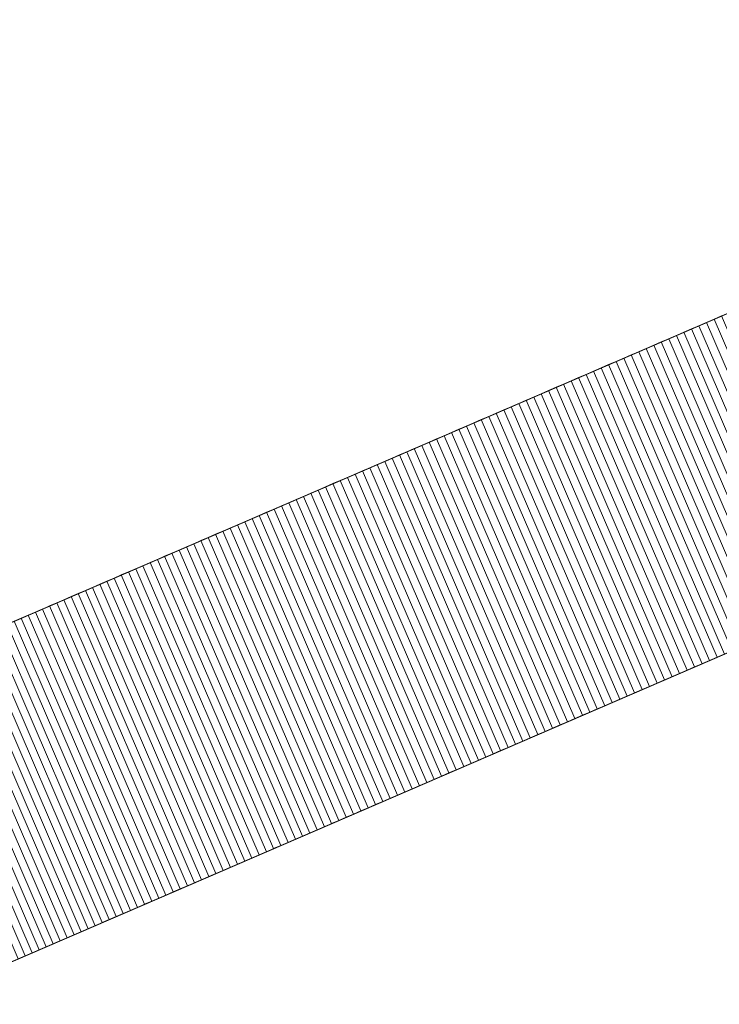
# Model space of a CAD drawing. Header units: centimetres. Extents: x -72 to 74, y -14 to 13.
# Tile 9 of 61: x -55 to -47, y -7 to 4. Entities that reach past the tile are written whole.
import ezdxf

# ---------------------------------------------------------------- set-up
doc = ezdxf.new("R2010")
doc.units = ezdxf.units.CM
doc.header["$LTSCALE"] = 2.54
doc.layers.add('Lucido design-1', color=7, linetype='Continuous')

# ---------------------------------------------------------------- blocks, each defined once
blk = doc.blocks.new('Gruppo-1')
at = {"color": 230, "linetype": 'Continuous', "lineweight": 9}
for points, invisible_edges in [([(-19.181, 12.613, 81.08), (-19.128, 12.636, -57.895), (-72.382, -10.344, -57.895), (-19.181, 12.613, 81.08)], 13), ([(-72.382, -10.344, 81.08), (-52.91, -1.941, 109.007), (-19.181, 12.613, 81.08), (-72.382, -10.344, 81.08)], 15), ([(-72.382, -10.344, -57.895), (-72.382, -10.344, 81.08), (-19.181, 12.613, 81.08), (-72.382, -10.344, -57.895)], 14), ([(-52.91, -1.941, 109.007), (-34.558, 5.978, 107.361), (-19.181, 12.613, 81.08), (-52.91, -1.941, 109.007)], 15), ([(-17.814, 9.445, 81.08), (-17.761, 9.468, -57.895), (-71.015, -13.511, -57.895), (-17.814, 9.445, 81.08)], 13), ([(-71.015, -13.511, 81.08), (-51.543, -5.109, 109.007), (-17.814, 9.445, 81.08), (-71.015, -13.511, 81.08)], 15), ([(-71.015, -13.511, -57.895), (-71.015, -13.511, 81.08), (-17.814, 9.445, 81.08), (-71.015, -13.511, -57.895)], 14), ([(-51.543, -5.109, 109.007), (-33.191, 2.81, 107.361), (-17.814, 9.445, 81.08), (-51.543, -5.109, 109.007)], 15), ([(-52.91, -1.941, 109.007), (-41.485, 2.989, 109.686), (-34.558, 5.978, 107.361), (-52.91, -1.941, 109.007)], 15), ([(-52.91, -1.941, 109.007), (-46.897, 0.653, 110.041), (-41.485, 2.989, 109.686), (-52.91, -1.941, 109.007)], 15), ([(-51.543, -5.109, 109.007), (-40.118, -0.179, 109.686), (-33.191, 2.81, 107.361), (-51.543, -5.109, 109.007)], 15), ([(-52.91, -1.941, 109.007), (-49.394, -0.424, 109.798), (-46.897, 0.653, 110.041), (-52.91, -1.941, 109.007)], 15), ([(-49.394, -0.424, 109.798), (-48.315, 0.042, 109.935), (-46.897, 0.653, 110.041), (-49.394, -0.424, 109.798)], 15), ([(-48.315, 0.042, 109.935), (-47.648, 0.329, 109.995), (-46.897, 0.653, 110.041), (-48.315, 0.042, 109.935)], 15), ([(-47.648, 0.329, 109.995), (-47.231, 0.509, 110.023), (-46.897, 0.653, 110.041), (-47.648, 0.329, 109.995)], 15), ([(-47.231, 0.509, 110.023), (-47.064, 0.581, 110.033), (-46.897, 0.653, 110.041), (-47.231, 0.509, 110.023)], 15), ([(-47.231, 0.509, 110.023), (-47.148, 0.545, 110.028), (-47.064, 0.581, 110.033), (-47.231, 0.509, 110.023)], 12), ([(-47.648, 0.329, 109.995), (-47.482, 0.401, 110.007), (-47.231, 0.509, 110.023), (-47.648, 0.329, 109.995)], 15), ([(-47.482, 0.401, 110.007), (-47.315, 0.473, 110.018), (-47.231, 0.509, 110.023), (-47.482, 0.401, 110.007)], 13), ([(-47.482, 0.401, 110.007), (-47.398, 0.437, 110.013), (-47.315, 0.473, 110.018), (-47.482, 0.401, 110.007)], 12), ([(-48.315, 0.042, 109.935), (-47.898, 0.221, 109.975), (-47.648, 0.329, 109.995), (-48.315, 0.042, 109.935)], 15), ([(-47.898, 0.221, 109.975), (-47.815, 0.257, 109.982), (-47.648, 0.329, 109.995), (-47.898, 0.221, 109.975)], 14), ([(-47.815, 0.257, 109.982), (-47.732, 0.293, 109.989), (-47.648, 0.329, 109.995), (-47.815, 0.257, 109.982)], 12), ([(-47.648, 0.329, 109.995), (-47.565, 0.365, 110.001), (-47.482, 0.401, 110.007), (-47.648, 0.329, 109.995)], 12), ([(-48.315, 0.042, 109.935), (-48.065, 0.149, 109.96), (-47.898, 0.221, 109.975), (-48.315, 0.042, 109.935)], 15), ([(-48.065, 0.149, 109.96), (-47.982, 0.185, 109.967), (-47.898, 0.221, 109.975), (-48.065, 0.149, 109.96)], 12), ([(-48.315, 0.042, 109.935), (-48.231, 0.077, 109.943), (-48.065, 0.149, 109.96), (-48.315, 0.042, 109.935)], 14), ([(-48.231, 0.077, 109.943), (-48.148, 0.113, 109.952), (-48.065, 0.149, 109.96), (-48.231, 0.077, 109.943)], 12), ([(-49.394, -0.424, 109.798), (-48.813, -0.174, 109.878), (-48.315, 0.042, 109.935), (-49.394, -0.424, 109.798)], 15), ([(-48.813, -0.174, 109.878), (-48.481, -0.03, 109.917), (-48.315, 0.042, 109.935), (-48.813, -0.174, 109.878)], 15), ([(-48.481, -0.03, 109.917), (-48.398, 0.006, 109.926), (-48.315, 0.042, 109.935), (-48.481, -0.03, 109.917)], 12), ([(-48.813, -0.174, 109.878), (-48.647, -0.102, 109.898), (-48.481, -0.03, 109.917), (-48.813, -0.174, 109.878)], 15), ([(-48.813, -0.174, 109.878), (-48.73, -0.138, 109.888), (-48.647, -0.102, 109.898), (-48.813, -0.174, 109.878)], 12), ([(-48.647, -0.102, 109.898), (-48.564, -0.066, 109.908), (-48.481, -0.03, 109.917), (-48.647, -0.102, 109.898)], 12), ([(-51.543, -5.109, 109.007), (-45.531, -2.515, 110.041), (-40.118, -0.179, 109.686), (-51.543, -5.109, 109.007)], 15), ([(-49.394, -0.424, 109.798), (-49.145, -0.317, 109.834), (-48.813, -0.174, 109.878), (-49.394, -0.424, 109.798)], 15), ([(-49.145, -0.317, 109.834), (-48.979, -0.245, 109.856), (-48.813, -0.174, 109.878), (-49.145, -0.317, 109.834)], 15), ([(-48.979, -0.245, 109.856), (-48.896, -0.209, 109.867), (-48.813, -0.174, 109.878), (-48.979, -0.245, 109.856)], 12), ([(-49.394, -0.424, 109.798), (-49.311, -0.388, 109.81), (-49.145, -0.317, 109.834), (-49.394, -0.424, 109.798)], 14), ([(-49.311, -0.388, 109.81), (-49.228, -0.353, 109.822), (-49.145, -0.317, 109.834), (-49.311, -0.388, 109.81)], 12), ([(-49.145, -0.317, 109.834), (-49.062, -0.281, 109.845), (-48.979, -0.245, 109.856), (-49.145, -0.317, 109.834)], 12), ([(-52.91, -1.941, 109.007), (-51.123, -1.17, 109.476), (-49.394, -0.424, 109.798), (-52.91, -1.941, 109.007)], 15), ([(-51.123, -1.17, 109.476), (-50.055, -0.709, 109.69), (-49.394, -0.424, 109.798), (-51.123, -1.17, 109.476)], 15), ([(-50.055, -0.709, 109.69), (-49.725, -0.567, 109.746), (-49.394, -0.424, 109.798), (-50.055, -0.709, 109.69)], 15), ([(-49.725, -0.567, 109.746), (-49.559, -0.495, 109.773), (-49.394, -0.424, 109.798), (-49.725, -0.567, 109.746)], 15), ([(-49.559, -0.495, 109.773), (-49.476, -0.46, 109.786), (-49.394, -0.424, 109.798), (-49.559, -0.495, 109.773)], 12), ([(-49.725, -0.567, 109.746), (-49.642, -0.531, 109.76), (-49.559, -0.495, 109.773), (-49.725, -0.567, 109.746)], 12), ([(-50.055, -0.709, 109.69), (-49.89, -0.638, 109.719), (-49.725, -0.567, 109.746), (-50.055, -0.709, 109.69)], 15), ([(-50.055, -0.709, 109.69), (-49.972, -0.674, 109.705), (-49.89, -0.638, 109.719), (-50.055, -0.709, 109.69)], 12), ([(-49.89, -0.638, 109.719), (-49.807, -0.602, 109.733), (-49.725, -0.567, 109.746), (-49.89, -0.638, 109.719)], 12), ([(-51.123, -1.17, 109.476), (-50.467, -0.887, 109.614), (-50.055, -0.709, 109.69), (-51.123, -1.17, 109.476)], 15), ([(-50.467, -0.887, 109.614), (-50.22, -0.78, 109.66), (-50.055, -0.709, 109.69), (-50.467, -0.887, 109.614)], 15), ([(-50.22, -0.78, 109.66), (-50.137, -0.745, 109.675), (-50.055, -0.709, 109.69), (-50.22, -0.78, 109.66)], 12), ([(-50.467, -0.887, 109.614), (-50.384, -0.852, 109.629), (-50.22, -0.78, 109.66), (-50.467, -0.887, 109.614)], 14), ([(-50.384, -0.852, 109.629), (-50.302, -0.816, 109.645), (-50.22, -0.78, 109.66), (-50.384, -0.852, 109.629)], 12), ([(-51.123, -1.17, 109.476), (-50.795, -1.029, 109.547), (-50.467, -0.887, 109.614), (-51.123, -1.17, 109.476)], 15), ([(-50.795, -1.029, 109.547), (-50.631, -0.958, 109.581), (-50.467, -0.887, 109.614), (-50.795, -1.029, 109.547)], 15), ([(-50.795, -1.029, 109.547), (-50.713, -0.993, 109.564), (-50.631, -0.958, 109.581), (-50.795, -1.029, 109.547)], 12), ([(-50.631, -0.958, 109.581), (-50.549, -0.923, 109.597), (-50.467, -0.887, 109.614), (-50.631, -0.958, 109.581)], 12), ([(-51.123, -1.17, 109.476), (-50.959, -1.1, 109.512), (-50.795, -1.029, 109.547), (-51.123, -1.17, 109.476)], 15), ([(-50.959, -1.1, 109.512), (-50.877, -1.064, 109.53), (-50.795, -1.029, 109.547), (-50.959, -1.1, 109.512)], 12), ([(-52.91, -1.941, 109.007), (-51.858, -1.487, 109.3), (-51.123, -1.17, 109.476), (-52.91, -1.941, 109.007)], 15), ([(-51.858, -1.487, 109.3), (-51.532, -1.347, 109.381), (-51.123, -1.17, 109.476), (-51.858, -1.487, 109.3)], 15), ([(-51.532, -1.347, 109.381), (-51.287, -1.241, 109.439), (-51.123, -1.17, 109.476), (-51.532, -1.347, 109.381)], 15), ([(-51.287, -1.241, 109.439), (-51.205, -1.206, 109.458), (-51.123, -1.17, 109.476), (-51.287, -1.241, 109.439)], 12), ([(-51.123, -1.17, 109.476), (-51.041, -1.135, 109.494), (-50.959, -1.1, 109.512), (-51.123, -1.17, 109.476)], 12), ([(-51.532, -1.347, 109.381), (-51.45, -1.312, 109.401), (-51.287, -1.241, 109.439), (-51.532, -1.347, 109.381)], 14), ([(-51.45, -1.312, 109.401), (-51.369, -1.276, 109.42), (-51.287, -1.241, 109.439), (-51.45, -1.312, 109.401)], 12), ([(-51.858, -1.487, 109.3), (-51.695, -1.417, 109.341), (-51.532, -1.347, 109.381), (-51.858, -1.487, 109.3)], 15), ([(-51.858, -1.487, 109.3), (-51.776, -1.452, 109.321), (-51.695, -1.417, 109.341), (-51.858, -1.487, 109.3)], 12), ([(-51.695, -1.417, 109.341), (-51.613, -1.382, 109.362), (-51.532, -1.347, 109.381), (-51.695, -1.417, 109.341)], 12), ([(-52.91, -1.941, 109.007), (-52.345, -1.698, 109.171), (-51.858, -1.487, 109.3), (-52.91, -1.941, 109.007)], 15), ([(-52.345, -1.698, 109.171), (-52.183, -1.628, 109.215), (-51.858, -1.487, 109.3), (-52.345, -1.698, 109.171)], 15), ([(-52.183, -1.628, 109.215), (-52.02, -1.558, 109.258), (-51.858, -1.487, 109.3), (-52.183, -1.628, 109.215)], 15), ([(-52.02, -1.558, 109.258), (-51.939, -1.522, 109.28), (-51.858, -1.487, 109.3), (-52.02, -1.558, 109.258)], 12), ([(-52.345, -1.698, 109.171), (-52.264, -1.663, 109.193), (-52.183, -1.628, 109.215), (-52.345, -1.698, 109.171)], 12), ([(-52.183, -1.628, 109.215), (-52.102, -1.593, 109.237), (-52.02, -1.558, 109.258), (-52.183, -1.628, 109.215)], 12), ([(-52.91, -1.941, 109.007), (-52.668, -1.837, 109.079), (-52.345, -1.698, 109.171), (-52.91, -1.941, 109.007)], 15), ([(-52.668, -1.837, 109.079), (-52.507, -1.767, 109.125), (-52.345, -1.698, 109.171), (-52.668, -1.837, 109.079)], 15), ([(-52.507, -1.767, 109.125), (-52.426, -1.732, 109.148), (-52.345, -1.698, 109.171), (-52.507, -1.767, 109.125)], 12), ([(-52.91, -1.941, 109.007), (-52.749, -1.872, 109.055), (-52.668, -1.837, 109.079), (-52.91, -1.941, 109.007)], 13), ([(-52.668, -1.837, 109.079), (-52.588, -1.802, 109.102), (-52.507, -1.767, 109.125), (-52.668, -1.837, 109.079)], 12), ([(-72.382, -10.344, 81.08), (-68.129, -8.509, 96.809), (-52.91, -1.941, 109.007), (-72.382, -10.344, 81.08)], 15), ([(-68.129, -8.509, 96.809), (-61.033, -5.447, 104.831), (-52.91, -1.941, 109.007), (-68.129, -8.509, 96.809)], 15), ([(-61.033, -5.447, 104.831), (-56.983, -3.699, 107.372), (-52.91, -1.941, 109.007), (-61.033, -5.447, 104.831)], 15), ([(-56.983, -3.699, 107.372), (-54.663, -2.698, 108.404), (-52.91, -1.941, 109.007), (-56.983, -3.699, 107.372)], 15), ([(-54.663, -2.698, 108.404), (-53.951, -2.39, 108.666), (-52.91, -1.941, 109.007), (-54.663, -2.698, 108.404)], 15), ([(-53.951, -2.39, 108.666), (-53.392, -2.149, 108.855), (-52.91, -1.941, 109.007), (-53.951, -2.39, 108.666)], 15), ([(-53.392, -2.149, 108.855), (-53.151, -2.046, 108.932), (-52.91, -1.941, 109.007), (-53.392, -2.149, 108.855)], 15), ([(-53.151, -2.046, 108.932), (-52.991, -1.976, 108.982), (-52.91, -1.941, 109.007), (-53.151, -2.046, 108.932)], 13), ([(-52.91, -1.941, 109.007), (-52.83, -1.907, 109.031), (-52.749, -1.872, 109.055), (-52.91, -1.941, 109.007)], 12), ([(-53.392, -2.149, 108.855), (-53.232, -2.08, 108.907), (-53.151, -2.046, 108.932), (-53.392, -2.149, 108.855)], 13), ([(-53.151, -2.046, 108.932), (-53.071, -2.011, 108.957), (-52.991, -1.976, 108.982), (-53.151, -2.046, 108.932)], 12), ([(-53.951, -2.39, 108.666), (-53.632, -2.253, 108.776), (-53.392, -2.149, 108.855), (-53.951, -2.39, 108.666)], 15), ([(-53.632, -2.253, 108.776), (-53.472, -2.184, 108.829), (-53.392, -2.149, 108.855), (-53.632, -2.253, 108.776)], 13), ([(-53.392, -2.149, 108.855), (-53.312, -2.115, 108.881), (-53.232, -2.08, 108.907), (-53.392, -2.149, 108.855)], 12), ([(-53.951, -2.39, 108.666), (-53.791, -2.322, 108.722), (-53.632, -2.253, 108.776), (-53.951, -2.39, 108.666)], 15), ([(-53.791, -2.322, 108.722), (-53.712, -2.287, 108.749), (-53.632, -2.253, 108.776), (-53.791, -2.322, 108.722)], 12), ([(-53.632, -2.253, 108.776), (-53.552, -2.218, 108.803), (-53.472, -2.184, 108.829), (-53.632, -2.253, 108.776)], 12), ([(-54.663, -2.698, 108.404), (-54.268, -2.527, 108.552), (-53.951, -2.39, 108.666), (-54.663, -2.698, 108.404)], 15), ([(-54.268, -2.527, 108.552), (-54.109, -2.459, 108.61), (-53.951, -2.39, 108.666), (-54.268, -2.527, 108.552)], 15), ([(-54.109, -2.459, 108.61), (-54.03, -2.425, 108.638), (-53.951, -2.39, 108.666), (-54.109, -2.459, 108.61)], 12), ([(-53.951, -2.39, 108.666), (-53.871, -2.356, 108.694), (-53.791, -2.322, 108.722), (-53.951, -2.39, 108.666)], 12), ([(-54.268, -2.527, 108.552), (-54.189, -2.493, 108.581), (-54.109, -2.459, 108.61), (-54.268, -2.527, 108.552)], 12), ([(-54.663, -2.698, 108.404), (-54.505, -2.63, 108.464), (-54.268, -2.527, 108.552), (-54.663, -2.698, 108.404)], 15), ([(-54.505, -2.63, 108.464), (-54.347, -2.562, 108.523), (-54.268, -2.527, 108.552), (-54.505, -2.63, 108.464)], 13), ([(-54.505, -2.63, 108.464), (-54.426, -2.596, 108.494), (-54.347, -2.562, 108.523), (-54.505, -2.63, 108.464)], 12), ([(-51.543, -5.109, 109.007), (-48.027, -3.592, 109.798), (-45.531, -2.515, 110.041), (-51.543, -5.109, 109.007)], 15), ([(-48.027, -3.592, 109.798), (-46.948, -3.126, 109.935), (-45.531, -2.515, 110.041), (-48.027, -3.592, 109.798)], 15), ([(-56.983, -3.699, 107.372), (-55.912, -3.237, 107.883), (-54.663, -2.698, 108.404), (-56.983, -3.699, 107.372)], 15), ([(-55.912, -3.237, 107.883), (-55.212, -2.935, 108.185), (-54.663, -2.698, 108.404), (-55.912, -3.237, 107.883)], 15), ([(-55.212, -2.935, 108.185), (-54.899, -2.8, 108.312), (-54.663, -2.698, 108.404), (-55.212, -2.935, 108.185)], 15), ([(-54.899, -2.8, 108.312), (-54.82, -2.766, 108.343), (-54.663, -2.698, 108.404), (-54.899, -2.8, 108.312)], 14), ([(-54.82, -2.766, 108.343), (-54.742, -2.732, 108.373), (-54.663, -2.698, 108.404), (-54.82, -2.766, 108.343)], 12), ([(-54.663, -2.698, 108.404), (-54.584, -2.664, 108.434), (-54.505, -2.63, 108.464), (-54.663, -2.698, 108.404)], 12), ([(-48.027, -3.592, 109.798), (-47.446, -3.341, 109.878), (-46.948, -3.126, 109.935), (-48.027, -3.592, 109.798)], 15), ([(-47.446, -3.341, 109.878), (-47.114, -3.198, 109.917), (-46.948, -3.126, 109.935), (-47.446, -3.341, 109.878)], 15), ([(-47.114, -3.198, 109.917), (-47.031, -3.162, 109.926), (-46.948, -3.126, 109.935), (-47.114, -3.198, 109.917)], 12), ([(-47.446, -3.341, 109.878), (-47.28, -3.27, 109.898), (-47.114, -3.198, 109.917), (-47.446, -3.341, 109.878)], 15), ([(-47.446, -3.341, 109.878), (-47.363, -3.305, 109.888), (-47.28, -3.27, 109.898), (-47.446, -3.341, 109.878)], 12), ([(-47.28, -3.27, 109.898), (-47.197, -3.234, 109.908), (-47.114, -3.198, 109.917), (-47.28, -3.27, 109.898)], 12), ([(-48.027, -3.592, 109.798), (-47.778, -3.484, 109.834), (-47.446, -3.341, 109.878), (-48.027, -3.592, 109.798)], 15), ([(-47.778, -3.484, 109.834), (-47.612, -3.413, 109.856), (-47.446, -3.341, 109.878), (-47.778, -3.484, 109.834)], 15), ([(-47.612, -3.413, 109.856), (-47.529, -3.377, 109.867), (-47.446, -3.341, 109.878), (-47.612, -3.413, 109.856)], 12), ([(-48.027, -3.592, 109.798), (-47.944, -3.556, 109.81), (-47.778, -3.484, 109.834), (-48.027, -3.592, 109.798)], 14), ([(-47.944, -3.556, 109.81), (-47.861, -3.52, 109.822), (-47.778, -3.484, 109.834), (-47.944, -3.556, 109.81)], 12), ([(-47.778, -3.484, 109.834), (-47.695, -3.449, 109.845), (-47.612, -3.413, 109.856), (-47.778, -3.484, 109.834)], 12), ([(-51.543, -5.109, 109.007), (-49.756, -4.338, 109.476), (-48.027, -3.592, 109.798), (-51.543, -5.109, 109.007)], 15), ([(-49.756, -4.338, 109.476), (-48.688, -3.877, 109.69), (-48.027, -3.592, 109.798), (-49.756, -4.338, 109.476)], 15), ([(-48.688, -3.877, 109.69), (-48.358, -3.734, 109.746), (-48.027, -3.592, 109.798), (-48.688, -3.877, 109.69)], 15), ([(-48.358, -3.734, 109.746), (-48.192, -3.663, 109.773), (-48.027, -3.592, 109.798), (-48.358, -3.734, 109.746)], 15), ([(-48.192, -3.663, 109.773), (-48.11, -3.627, 109.786), (-48.027, -3.592, 109.798), (-48.192, -3.663, 109.773)], 12), ([(-48.358, -3.734, 109.746), (-48.275, -3.699, 109.76), (-48.192, -3.663, 109.773), (-48.358, -3.734, 109.746)], 12), ([(-48.688, -3.877, 109.69), (-48.523, -3.806, 109.719), (-48.358, -3.734, 109.746), (-48.688, -3.877, 109.69)], 15), ([(-48.688, -3.877, 109.69), (-48.605, -3.841, 109.705), (-48.523, -3.806, 109.719), (-48.688, -3.877, 109.69)], 12), ([(-48.523, -3.806, 109.719), (-48.44, -3.77, 109.733), (-48.358, -3.734, 109.746), (-48.523, -3.806, 109.719)], 12), ([(-49.756, -4.338, 109.476), (-49.1, -4.055, 109.614), (-48.688, -3.877, 109.69), (-49.756, -4.338, 109.476)], 15), ([(-49.1, -4.055, 109.614), (-48.853, -3.948, 109.66), (-48.688, -3.877, 109.69), (-49.1, -4.055, 109.614)], 15), ([(-48.853, -3.948, 109.66), (-48.77, -3.913, 109.675), (-48.688, -3.877, 109.69), (-48.853, -3.948, 109.66)], 12), ([(-49.1, -4.055, 109.614), (-49.018, -4.019, 109.629), (-48.853, -3.948, 109.66), (-49.1, -4.055, 109.614)], 14), ([(-49.018, -4.019, 109.629), (-48.935, -3.984, 109.645), (-48.853, -3.948, 109.66), (-49.018, -4.019, 109.629)], 12), ([(-49.756, -4.338, 109.476), (-49.428, -4.197, 109.547), (-49.1, -4.055, 109.614), (-49.756, -4.338, 109.476)], 15), ([(-49.428, -4.197, 109.547), (-49.264, -4.126, 109.581), (-49.1, -4.055, 109.614), (-49.428, -4.197, 109.547)], 15), ([(-49.428, -4.197, 109.547), (-49.346, -4.161, 109.564), (-49.264, -4.126, 109.581), (-49.428, -4.197, 109.547)], 12), ([(-49.264, -4.126, 109.581), (-49.182, -4.09, 109.597), (-49.1, -4.055, 109.614), (-49.264, -4.126, 109.581)], 12), ([(-49.756, -4.338, 109.476), (-49.593, -4.267, 109.512), (-49.428, -4.197, 109.547), (-49.756, -4.338, 109.476)], 15), ([(-49.593, -4.267, 109.512), (-49.511, -4.232, 109.53), (-49.428, -4.197, 109.547), (-49.593, -4.267, 109.512)], 12), ([(-51.543, -5.109, 109.007), (-50.491, -4.655, 109.3), (-49.756, -4.338, 109.476), (-51.543, -5.109, 109.007)], 15), ([(-50.491, -4.655, 109.3), (-50.165, -4.514, 109.381), (-49.756, -4.338, 109.476), (-50.491, -4.655, 109.3)], 15), ([(-50.165, -4.514, 109.381), (-49.92, -4.409, 109.439), (-49.756, -4.338, 109.476), (-50.165, -4.514, 109.381)], 15), ([(-49.92, -4.409, 109.439), (-49.838, -4.373, 109.458), (-49.756, -4.338, 109.476), (-49.92, -4.409, 109.439)], 12), ([(-49.756, -4.338, 109.476), (-49.674, -4.303, 109.494), (-49.593, -4.267, 109.512), (-49.756, -4.338, 109.476)], 12), ([(-50.165, -4.514, 109.381), (-50.083, -4.479, 109.401), (-49.92, -4.409, 109.439), (-50.165, -4.514, 109.381)], 14), ([(-50.083, -4.479, 109.401), (-50.002, -4.444, 109.42), (-49.92, -4.409, 109.439), (-50.083, -4.479, 109.401)], 12), ([(-50.491, -4.655, 109.3), (-50.328, -4.585, 109.341), (-50.165, -4.514, 109.381), (-50.491, -4.655, 109.3)], 15), ([(-50.328, -4.585, 109.341), (-50.247, -4.55, 109.362), (-50.165, -4.514, 109.381), (-50.328, -4.585, 109.341)], 12), ([(-51.543, -5.109, 109.007), (-50.978, -4.865, 109.171), (-50.491, -4.655, 109.3), (-51.543, -5.109, 109.007)], 15), ([(-50.978, -4.865, 109.171), (-50.816, -4.795, 109.215), (-50.491, -4.655, 109.3), (-50.978, -4.865, 109.171)], 15), ([(-50.816, -4.795, 109.215), (-50.654, -4.725, 109.258), (-50.491, -4.655, 109.3), (-50.816, -4.795, 109.215)], 15), ([(-50.654, -4.725, 109.258), (-50.572, -4.69, 109.28), (-50.491, -4.655, 109.3), (-50.654, -4.725, 109.258)], 12), ([(-50.491, -4.655, 109.3), (-50.41, -4.62, 109.321), (-50.328, -4.585, 109.341), (-50.491, -4.655, 109.3)], 12), ([(-50.978, -4.865, 109.171), (-50.897, -4.83, 109.193), (-50.816, -4.795, 109.215), (-50.978, -4.865, 109.171)], 12), ([(-50.816, -4.795, 109.215), (-50.735, -4.76, 109.237), (-50.654, -4.725, 109.258), (-50.816, -4.795, 109.215)], 12), ([(-51.543, -5.109, 109.007), (-51.301, -5.005, 109.079), (-50.978, -4.865, 109.171), (-51.543, -5.109, 109.007)], 15), ([(-51.301, -5.005, 109.079), (-51.14, -4.935, 109.125), (-50.978, -4.865, 109.171), (-51.301, -5.005, 109.079)], 15), ([(-51.14, -4.935, 109.125), (-51.059, -4.9, 109.148), (-50.978, -4.865, 109.171), (-51.14, -4.935, 109.125)], 12), ([(-51.543, -5.109, 109.007), (-51.382, -5.04, 109.055), (-51.301, -5.005, 109.079), (-51.543, -5.109, 109.007)], 13), ([(-51.301, -5.005, 109.079), (-51.221, -4.97, 109.102), (-51.14, -4.935, 109.125), (-51.301, -5.005, 109.079)], 12), ([(-71.015, -13.511, 81.08), (-66.762, -11.676, 96.809), (-51.543, -5.109, 109.007), (-71.015, -13.511, 81.08)], 15), ([(-66.762, -11.676, 96.809), (-59.666, -8.614, 104.831), (-51.543, -5.109, 109.007), (-66.762, -11.676, 96.809)], 15), ([(-59.666, -8.614, 104.831), (-55.616, -6.867, 107.372), (-51.543, -5.109, 109.007), (-59.666, -8.614, 104.831)], 15), ([(-55.616, -6.867, 107.372), (-53.296, -5.866, 108.404), (-51.543, -5.109, 109.007), (-55.616, -6.867, 107.372)], 15), ([(-53.296, -5.866, 108.404), (-52.584, -5.558, 108.666), (-51.543, -5.109, 109.007), (-53.296, -5.866, 108.404)], 15), ([(-52.584, -5.558, 108.666), (-52.025, -5.317, 108.855), (-51.543, -5.109, 109.007), (-52.584, -5.558, 108.666)], 15), ([(-52.025, -5.317, 108.855), (-51.784, -5.213, 108.932), (-51.543, -5.109, 109.007), (-52.025, -5.317, 108.855)], 15), ([(-51.784, -5.213, 108.932), (-51.624, -5.144, 108.982), (-51.543, -5.109, 109.007), (-51.784, -5.213, 108.932)], 13), ([(-51.543, -5.109, 109.007), (-51.463, -5.074, 109.031), (-51.382, -5.04, 109.055), (-51.543, -5.109, 109.007)], 12), ([(-52.025, -5.317, 108.855), (-51.865, -5.248, 108.907), (-51.784, -5.213, 108.932), (-52.025, -5.317, 108.855)], 13), ([(-51.784, -5.213, 108.932), (-51.704, -5.179, 108.957), (-51.624, -5.144, 108.982), (-51.784, -5.213, 108.932)], 12), ([(-52.584, -5.558, 108.666), (-52.265, -5.421, 108.776), (-52.025, -5.317, 108.855), (-52.584, -5.558, 108.666)], 15), ([(-52.265, -5.421, 108.776), (-52.105, -5.352, 108.829), (-52.025, -5.317, 108.855), (-52.265, -5.421, 108.776)], 13), ([(-52.025, -5.317, 108.855), (-51.945, -5.282, 108.881), (-51.865, -5.248, 108.907), (-52.025, -5.317, 108.855)], 12), ([(-52.584, -5.558, 108.666), (-52.424, -5.489, 108.722), (-52.265, -5.421, 108.776), (-52.584, -5.558, 108.666)], 15), ([(-52.424, -5.489, 108.722), (-52.345, -5.455, 108.749), (-52.265, -5.421, 108.776), (-52.424, -5.489, 108.722)], 12), ([(-52.265, -5.421, 108.776), (-52.185, -5.386, 108.803), (-52.105, -5.352, 108.829), (-52.265, -5.421, 108.776)], 12), ([(-53.296, -5.866, 108.404), (-52.901, -5.695, 108.552), (-52.584, -5.558, 108.666), (-53.296, -5.866, 108.404)], 15), ([(-52.901, -5.695, 108.552), (-52.743, -5.627, 108.61), (-52.584, -5.558, 108.666), (-52.901, -5.695, 108.552)], 15), ([(-52.743, -5.627, 108.61), (-52.663, -5.592, 108.638), (-52.584, -5.558, 108.666), (-52.743, -5.627, 108.61)], 12), ([(-52.584, -5.558, 108.666), (-52.504, -5.524, 108.694), (-52.424, -5.489, 108.722), (-52.584, -5.558, 108.666)], 12), ([(-52.901, -5.695, 108.552), (-52.822, -5.661, 108.581), (-52.743, -5.627, 108.61), (-52.901, -5.695, 108.552)], 12), ([(-53.296, -5.866, 108.404), (-53.138, -5.797, 108.464), (-52.901, -5.695, 108.552), (-53.296, -5.866, 108.404)], 15), ([(-53.138, -5.797, 108.464), (-52.98, -5.729, 108.523), (-52.901, -5.695, 108.552), (-53.138, -5.797, 108.464)], 13), ([(-53.138, -5.797, 108.464), (-53.059, -5.763, 108.494), (-52.98, -5.729, 108.523), (-53.138, -5.797, 108.464)], 12), ([(-55.616, -6.867, 107.372), (-54.545, -6.404, 107.883), (-53.296, -5.866, 108.404), (-55.616, -6.867, 107.372)], 15), ([(-54.545, -6.404, 107.883), (-53.845, -6.103, 108.185), (-53.296, -5.866, 108.404), (-54.545, -6.404, 107.883)], 15), ([(-53.845, -6.103, 108.185), (-53.532, -5.967, 108.312), (-53.296, -5.866, 108.404), (-53.845, -6.103, 108.185)], 15), ([(-53.532, -5.967, 108.312), (-53.453, -5.933, 108.343), (-53.296, -5.866, 108.404), (-53.532, -5.967, 108.312)], 14), ([(-53.453, -5.933, 108.343), (-53.375, -5.899, 108.373), (-53.296, -5.866, 108.404), (-53.453, -5.933, 108.343)], 12), ([(-53.296, -5.866, 108.404), (-53.217, -5.831, 108.434), (-53.138, -5.797, 108.464), (-53.296, -5.866, 108.404)], 12), ([(-53.845, -6.103, 108.185), (-53.689, -6.035, 108.249), (-53.532, -5.967, 108.312), (-53.845, -6.103, 108.185)], 15), ([(-53.689, -6.035, 108.249), (-53.61, -6.001, 108.28), (-53.532, -5.967, 108.312), (-53.689, -6.035, 108.249)], 12), ([(-54.545, -6.404, 107.883), (-54.157, -6.237, 108.053), (-53.845, -6.103, 108.185), (-54.545, -6.404, 107.883)], 15), ([(-54.157, -6.237, 108.053), (-54.001, -6.17, 108.12), (-53.845, -6.103, 108.185), (-54.157, -6.237, 108.053)], 15), ([(-54.001, -6.17, 108.12), (-53.923, -6.136, 108.152), (-53.845, -6.103, 108.185), (-54.001, -6.17, 108.12)], 12), ([(-53.845, -6.103, 108.185), (-53.767, -6.069, 108.217), (-53.689, -6.035, 108.249), (-53.845, -6.103, 108.185)], 12), ([(-54.157, -6.237, 108.053), (-54.079, -6.203, 108.087), (-54.001, -6.17, 108.12), (-54.157, -6.237, 108.053)], 12), ([(-54.545, -6.404, 107.883), (-54.39, -6.338, 107.952), (-54.157, -6.237, 108.053), (-54.545, -6.404, 107.883)], 15), ([(-54.39, -6.338, 107.952), (-54.312, -6.304, 107.986), (-54.157, -6.237, 108.053), (-54.39, -6.338, 107.952)], 14), ([(-54.312, -6.304, 107.986), (-54.235, -6.271, 108.02), (-54.157, -6.237, 108.053), (-54.312, -6.304, 107.986)], 12), ([(-55.616, -6.867, 107.372), (-55.007, -6.604, 107.671), (-54.545, -6.404, 107.883), (-55.616, -6.867, 107.372)], 15), ([(-55.007, -6.604, 107.671), (-54.776, -6.504, 107.778), (-54.545, -6.404, 107.883), (-55.007, -6.604, 107.671)], 15), ([(-54.776, -6.504, 107.778), (-54.622, -6.438, 107.849), (-54.545, -6.404, 107.883), (-54.776, -6.504, 107.778)], 13), ([(-54.545, -6.404, 107.883), (-54.467, -6.371, 107.918), (-54.39, -6.338, 107.952), (-54.545, -6.404, 107.883)], 12), ([(-55.007, -6.604, 107.671), (-54.853, -6.537, 107.743), (-54.776, -6.504, 107.778), (-55.007, -6.604, 107.671)], 13), ([(-54.776, -6.504, 107.778), (-54.699, -6.471, 107.814), (-54.622, -6.438, 107.849), (-54.776, -6.504, 107.778)], 12)]:
    blk.add_3dface(points, dxfattribs=dict(at, invisible_edges=invisible_edges))
for points in [[(-72.382, -10.344, -57.895), (-71.015, -13.511, -57.895), (-17.761, 9.468, -57.895), (-19.128, 12.636, -57.895)], [(-47.064, 0.581, 110.033), (-45.698, -2.587, 110.033), (-45.781, -2.623, 110.028), (-47.148, 0.545, 110.028)], [(-47.398, 0.437, 110.013), (-46.031, -2.731, 110.013), (-46.115, -2.767, 110.007), (-47.482, 0.401, 110.007)], [(-47.315, 0.473, 110.018), (-45.948, -2.695, 110.018), (-46.031, -2.731, 110.013), (-47.398, 0.437, 110.013)], [(-47.231, 0.509, 110.023), (-45.864, -2.659, 110.023), (-45.948, -2.695, 110.018), (-47.315, 0.473, 110.018)], [(-47.148, 0.545, 110.028), (-45.781, -2.623, 110.028), (-45.864, -2.659, 110.023), (-47.231, 0.509, 110.023)], [(-47.648, 0.329, 109.995), (-46.281, -2.839, 109.995), (-46.365, -2.875, 109.989), (-47.732, 0.293, 109.989)], [(-47.565, 0.365, 110.001), (-46.198, -2.803, 110.001), (-46.281, -2.839, 109.995), (-47.648, 0.329, 109.995)], [(-47.482, 0.401, 110.007), (-46.115, -2.767, 110.007), (-46.198, -2.803, 110.001), (-47.565, 0.365, 110.001)], [(-47.898, 0.221, 109.975), (-46.531, -2.946, 109.975), (-46.615, -2.982, 109.967), (-47.982, 0.185, 109.967)], [(-47.815, 0.257, 109.982), (-46.448, -2.911, 109.982), (-46.531, -2.946, 109.975), (-47.898, 0.221, 109.975)], [(-47.732, 0.293, 109.989), (-46.365, -2.875, 109.989), (-46.448, -2.911, 109.982), (-47.815, 0.257, 109.982)], [(-48.148, 0.113, 109.952), (-46.781, -3.054, 109.952), (-46.865, -3.09, 109.943), (-48.231, 0.077, 109.943)], [(-48.065, 0.149, 109.96), (-46.698, -3.018, 109.96), (-46.781, -3.054, 109.952), (-48.148, 0.113, 109.952)], [(-47.982, 0.185, 109.967), (-46.615, -2.982, 109.967), (-46.698, -3.018, 109.96), (-48.065, 0.149, 109.96)], [(-48.398, 0.006, 109.926), (-47.031, -3.162, 109.926), (-47.114, -3.198, 109.917), (-48.481, -0.03, 109.917)], [(-48.315, 0.042, 109.935), (-46.948, -3.126, 109.935), (-47.031, -3.162, 109.926), (-48.398, 0.006, 109.926)], [(-48.231, 0.077, 109.943), (-46.865, -3.09, 109.943), (-46.948, -3.126, 109.935), (-48.315, 0.042, 109.935)], [(-48.647, -0.102, 109.898), (-47.28, -3.27, 109.898), (-47.363, -3.305, 109.888), (-48.73, -0.138, 109.888)], [(-48.564, -0.066, 109.908), (-47.197, -3.234, 109.908), (-47.28, -3.27, 109.898), (-48.647, -0.102, 109.898)], [(-48.481, -0.03, 109.917), (-47.114, -3.198, 109.917), (-47.197, -3.234, 109.908), (-48.564, -0.066, 109.908)], [(-48.896, -0.209, 109.867), (-47.529, -3.377, 109.867), (-47.612, -3.413, 109.856), (-48.979, -0.245, 109.856)], [(-48.813, -0.174, 109.878), (-47.446, -3.341, 109.878), (-47.529, -3.377, 109.867), (-48.896, -0.209, 109.867)], [(-48.73, -0.138, 109.888), (-47.363, -3.305, 109.888), (-47.446, -3.341, 109.878), (-48.813, -0.174, 109.878)], [(-49.145, -0.317, 109.834), (-47.778, -3.484, 109.834), (-47.861, -3.52, 109.822), (-49.228, -0.353, 109.822)], [(-49.062, -0.281, 109.845), (-47.695, -3.449, 109.845), (-47.778, -3.484, 109.834), (-49.145, -0.317, 109.834)], [(-48.979, -0.245, 109.856), (-47.612, -3.413, 109.856), (-47.695, -3.449, 109.845), (-49.062, -0.281, 109.845)], [(-49.394, -0.424, 109.798), (-48.027, -3.592, 109.798), (-48.11, -3.627, 109.786), (-49.476, -0.46, 109.786)], [(-49.311, -0.388, 109.81), (-47.944, -3.556, 109.81), (-48.027, -3.592, 109.798), (-49.394, -0.424, 109.798)], [(-49.228, -0.353, 109.822), (-47.861, -3.52, 109.822), (-47.944, -3.556, 109.81), (-49.311, -0.388, 109.81)], [(-49.642, -0.531, 109.76), (-48.275, -3.699, 109.76), (-48.358, -3.734, 109.746), (-49.725, -0.567, 109.746)], [(-49.559, -0.495, 109.773), (-48.192, -3.663, 109.773), (-48.275, -3.699, 109.76), (-49.642, -0.531, 109.76)], [(-49.476, -0.46, 109.786), (-48.11, -3.627, 109.786), (-48.192, -3.663, 109.773), (-49.559, -0.495, 109.773)], [(-49.89, -0.638, 109.719), (-48.523, -3.806, 109.719), (-48.605, -3.841, 109.705), (-49.972, -0.674, 109.705)], [(-49.807, -0.602, 109.733), (-48.44, -3.77, 109.733), (-48.523, -3.806, 109.719), (-49.89, -0.638, 109.719)], [(-49.725, -0.567, 109.746), (-48.358, -3.734, 109.746), (-48.44, -3.77, 109.733), (-49.807, -0.602, 109.733)], [(-50.137, -0.745, 109.675), (-48.77, -3.913, 109.675), (-48.853, -3.948, 109.66), (-50.22, -0.78, 109.66)], [(-50.055, -0.709, 109.69), (-48.688, -3.877, 109.69), (-48.77, -3.913, 109.675), (-50.137, -0.745, 109.675)], [(-49.972, -0.674, 109.705), (-48.605, -3.841, 109.705), (-48.688, -3.877, 109.69), (-50.055, -0.709, 109.69)], [(-50.384, -0.852, 109.629), (-49.018, -4.019, 109.629), (-49.1, -4.055, 109.614), (-50.467, -0.887, 109.614)], [(-50.302, -0.816, 109.645), (-48.935, -3.984, 109.645), (-49.018, -4.019, 109.629), (-50.384, -0.852, 109.629)], [(-50.22, -0.78, 109.66), (-48.853, -3.948, 109.66), (-48.935, -3.984, 109.645), (-50.302, -0.816, 109.645)], [(-50.631, -0.958, 109.581), (-49.264, -4.126, 109.581), (-49.346, -4.161, 109.564), (-50.713, -0.993, 109.564)], [(-50.549, -0.923, 109.597), (-49.182, -4.09, 109.597), (-49.264, -4.126, 109.581), (-50.631, -0.958, 109.581)], [(-50.467, -0.887, 109.614), (-49.1, -4.055, 109.614), (-49.182, -4.09, 109.597), (-50.549, -0.923, 109.597)], [(-50.877, -1.064, 109.53), (-49.511, -4.232, 109.53), (-49.593, -4.267, 109.512), (-50.959, -1.1, 109.512)], [(-50.795, -1.029, 109.547), (-49.428, -4.197, 109.547), (-49.511, -4.232, 109.53), (-50.877, -1.064, 109.53)], [(-50.713, -0.993, 109.564), (-49.346, -4.161, 109.564), (-49.428, -4.197, 109.547), (-50.795, -1.029, 109.547)], [(-51.123, -1.17, 109.476), (-49.756, -4.338, 109.476), (-49.838, -4.373, 109.458), (-51.205, -1.206, 109.458)], [(-51.041, -1.135, 109.494), (-49.674, -4.303, 109.494), (-49.756, -4.338, 109.476), (-51.123, -1.17, 109.476)], [(-50.959, -1.1, 109.512), (-49.593, -4.267, 109.512), (-49.674, -4.303, 109.494), (-51.041, -1.135, 109.494)], [(-51.369, -1.276, 109.42), (-50.002, -4.444, 109.42), (-50.083, -4.479, 109.401), (-51.45, -1.312, 109.401)], [(-51.287, -1.241, 109.439), (-49.92, -4.409, 109.439), (-50.002, -4.444, 109.42), (-51.369, -1.276, 109.42)], [(-51.205, -1.206, 109.458), (-49.838, -4.373, 109.458), (-49.92, -4.409, 109.439), (-51.287, -1.241, 109.439)], [(-51.695, -1.417, 109.341), (-50.328, -4.585, 109.341), (-50.41, -4.62, 109.321), (-51.776, -1.452, 109.321)], [(-51.613, -1.382, 109.362), (-50.247, -4.55, 109.362), (-50.328, -4.585, 109.341), (-51.695, -1.417, 109.341)], [(-51.532, -1.347, 109.381), (-50.165, -4.514, 109.381), (-50.247, -4.55, 109.362), (-51.613, -1.382, 109.362)], [(-51.45, -1.312, 109.401), (-50.083, -4.479, 109.401), (-50.165, -4.514, 109.381), (-51.532, -1.347, 109.381)], [(-51.939, -1.522, 109.28), (-50.572, -4.69, 109.28), (-50.654, -4.725, 109.258), (-52.02, -1.558, 109.258)], [(-51.858, -1.487, 109.3), (-50.491, -4.655, 109.3), (-50.572, -4.69, 109.28), (-51.939, -1.522, 109.28)], [(-51.776, -1.452, 109.321), (-50.41, -4.62, 109.321), (-50.491, -4.655, 109.3), (-51.858, -1.487, 109.3)], [(-52.183, -1.628, 109.215), (-50.816, -4.795, 109.215), (-50.897, -4.83, 109.193), (-52.264, -1.663, 109.193)], [(-52.102, -1.593, 109.237), (-50.735, -4.76, 109.237), (-50.816, -4.795, 109.215), (-52.183, -1.628, 109.215)], [(-52.02, -1.558, 109.258), (-50.654, -4.725, 109.258), (-50.735, -4.76, 109.237), (-52.102, -1.593, 109.237)], [(-52.426, -1.732, 109.148), (-51.059, -4.9, 109.148), (-51.14, -4.935, 109.125), (-52.507, -1.767, 109.125)], [(-52.345, -1.698, 109.171), (-50.978, -4.865, 109.171), (-51.059, -4.9, 109.148), (-52.426, -1.732, 109.148)], [(-52.264, -1.663, 109.193), (-50.897, -4.83, 109.193), (-50.978, -4.865, 109.171), (-52.345, -1.698, 109.171)], [(-52.668, -1.837, 109.079), (-51.301, -5.005, 109.079), (-51.382, -5.04, 109.055), (-52.749, -1.872, 109.055)], [(-52.588, -1.802, 109.102), (-51.221, -4.97, 109.102), (-51.301, -5.005, 109.079), (-52.668, -1.837, 109.079)], [(-52.507, -1.767, 109.125), (-51.14, -4.935, 109.125), (-51.221, -4.97, 109.102), (-52.588, -1.802, 109.102)], [(-52.91, -1.941, 109.007), (-51.543, -5.109, 109.007), (-51.624, -5.144, 108.982), (-52.991, -1.976, 108.982)], [(-52.83, -1.907, 109.031), (-51.463, -5.074, 109.031), (-51.543, -5.109, 109.007), (-52.91, -1.941, 109.007)], [(-52.749, -1.872, 109.055), (-51.382, -5.04, 109.055), (-51.463, -5.074, 109.031), (-52.83, -1.907, 109.031)], [(-53.151, -2.046, 108.932), (-51.784, -5.213, 108.932), (-51.865, -5.248, 108.907), (-53.232, -2.08, 108.907)], [(-53.071, -2.011, 108.957), (-51.704, -5.179, 108.957), (-51.784, -5.213, 108.932), (-53.151, -2.046, 108.932)], [(-52.991, -1.976, 108.982), (-51.624, -5.144, 108.982), (-51.704, -5.179, 108.957), (-53.071, -2.011, 108.957)], [(-53.392, -2.149, 108.855), (-52.025, -5.317, 108.855), (-52.105, -5.352, 108.829), (-53.472, -2.184, 108.829)], [(-53.312, -2.115, 108.881), (-51.945, -5.282, 108.881), (-52.025, -5.317, 108.855), (-53.392, -2.149, 108.855)], [(-53.232, -2.08, 108.907), (-51.865, -5.248, 108.907), (-51.945, -5.282, 108.881), (-53.312, -2.115, 108.881)], [(-53.712, -2.287, 108.749), (-52.345, -5.455, 108.749), (-52.424, -5.489, 108.722), (-53.791, -2.322, 108.722)], [(-53.632, -2.253, 108.776), (-52.265, -5.421, 108.776), (-52.345, -5.455, 108.749), (-53.712, -2.287, 108.749)], [(-53.552, -2.218, 108.803), (-52.185, -5.386, 108.803), (-52.265, -5.421, 108.776), (-53.632, -2.253, 108.776)], [(-53.472, -2.184, 108.829), (-52.105, -5.352, 108.829), (-52.185, -5.386, 108.803), (-53.552, -2.218, 108.803)], [(-53.951, -2.39, 108.666), (-52.584, -5.558, 108.666), (-52.663, -5.592, 108.638), (-54.03, -2.425, 108.638)], [(-53.871, -2.356, 108.694), (-52.504, -5.524, 108.694), (-52.584, -5.558, 108.666), (-53.951, -2.39, 108.666)], [(-53.791, -2.322, 108.722), (-52.424, -5.489, 108.722), (-52.504, -5.524, 108.694), (-53.871, -2.356, 108.694)], [(-54.189, -2.493, 108.581), (-52.822, -5.661, 108.581), (-52.901, -5.695, 108.552), (-54.268, -2.527, 108.552)], [(-54.109, -2.459, 108.61), (-52.743, -5.627, 108.61), (-52.822, -5.661, 108.581), (-54.189, -2.493, 108.581)], [(-54.03, -2.425, 108.638), (-52.663, -5.592, 108.638), (-52.743, -5.627, 108.61), (-54.109, -2.459, 108.61)], [(-54.426, -2.596, 108.494), (-53.059, -5.763, 108.494), (-53.138, -5.797, 108.464), (-54.505, -2.63, 108.464)], [(-54.347, -2.562, 108.523), (-52.98, -5.729, 108.523), (-53.059, -5.763, 108.494), (-54.426, -2.596, 108.494)], [(-54.268, -2.527, 108.552), (-52.901, -5.695, 108.552), (-52.98, -5.729, 108.523), (-54.347, -2.562, 108.523)], [(-54.663, -2.698, 108.404), (-53.296, -5.866, 108.404), (-53.375, -5.899, 108.373), (-54.742, -2.732, 108.373)], [(-54.584, -2.664, 108.434), (-53.217, -5.831, 108.434), (-53.296, -5.866, 108.404), (-54.663, -2.698, 108.404)], [(-54.505, -2.63, 108.464), (-53.138, -5.797, 108.464), (-53.217, -5.831, 108.434), (-54.584, -2.664, 108.434)], [(-54.977, -2.833, 108.28), (-53.61, -6.001, 108.28), (-53.689, -6.035, 108.249), (-55.056, -2.867, 108.249)], [(-54.899, -2.8, 108.312), (-53.532, -5.967, 108.312), (-53.61, -6.001, 108.28), (-54.977, -2.833, 108.28)], [(-54.82, -2.766, 108.343), (-53.453, -5.933, 108.343), (-53.532, -5.967, 108.312), (-54.899, -2.8, 108.312)], [(-54.742, -2.732, 108.373), (-53.375, -5.899, 108.373), (-53.453, -5.933, 108.343), (-54.82, -2.766, 108.343)], [(-55.212, -2.935, 108.185), (-53.845, -6.103, 108.185), (-53.923, -6.136, 108.152), (-55.29, -2.969, 108.152)], [(-55.134, -2.901, 108.217), (-53.767, -6.069, 108.217), (-53.845, -6.103, 108.185), (-55.212, -2.935, 108.185)], [(-55.056, -2.867, 108.249), (-53.689, -6.035, 108.249), (-53.767, -6.069, 108.217), (-55.134, -2.901, 108.217)], [(-55.446, -3.036, 108.087), (-54.079, -6.203, 108.087), (-54.157, -6.237, 108.053), (-55.524, -3.069, 108.053)], [(-55.368, -3.002, 108.12), (-54.001, -6.17, 108.12), (-54.079, -6.203, 108.087), (-55.446, -3.036, 108.087)], [(-55.29, -2.969, 108.152), (-53.923, -6.136, 108.152), (-54.001, -6.17, 108.12), (-55.368, -3.002, 108.12)], [(-55.679, -3.136, 107.986), (-54.312, -6.304, 107.986), (-54.39, -6.338, 107.952), (-55.757, -3.17, 107.952)], [(-55.602, -3.103, 108.02), (-54.235, -6.271, 108.02), (-54.312, -6.304, 107.986), (-55.679, -3.136, 107.986)], [(-55.524, -3.069, 108.053), (-54.157, -6.237, 108.053), (-54.235, -6.271, 108.02), (-55.602, -3.103, 108.02)], [(-55.989, -3.27, 107.849), (-54.622, -6.438, 107.849), (-54.699, -6.471, 107.814), (-56.066, -3.303, 107.814)], [(-55.912, -3.237, 107.883), (-54.545, -6.404, 107.883), (-54.622, -6.438, 107.849), (-55.989, -3.27, 107.849)], [(-55.834, -3.203, 107.918), (-54.467, -6.371, 107.918), (-54.545, -6.404, 107.883), (-55.912, -3.237, 107.883)], [(-55.757, -3.17, 107.952), (-54.39, -6.338, 107.952), (-54.467, -6.371, 107.918), (-55.834, -3.203, 107.918)], [(-56.143, -3.336, 107.778), (-54.776, -6.504, 107.778), (-54.853, -6.537, 107.743), (-56.22, -3.37, 107.743)], [(-56.066, -3.303, 107.814), (-54.699, -6.471, 107.814), (-54.776, -6.504, 107.778), (-56.143, -3.336, 107.778)]]:
    blk.add_3dface(points, dxfattribs=at)
blk = doc.blocks.new('Gruppo-3-1')
at = {"color": 230}
blk.add_blockref('Gruppo-1', (0, 0), dxfattribs=at)

msp = doc.modelspace()

# ---------------------------------------------------------------- block references
at = {"layer": 'Lucido design-1', "color": 230, "true_color": 0xff0066}
msp.add_blockref('Gruppo-3-1', (0, 0), dxfattribs=at)

doc.saveas('drawing.dxf')
